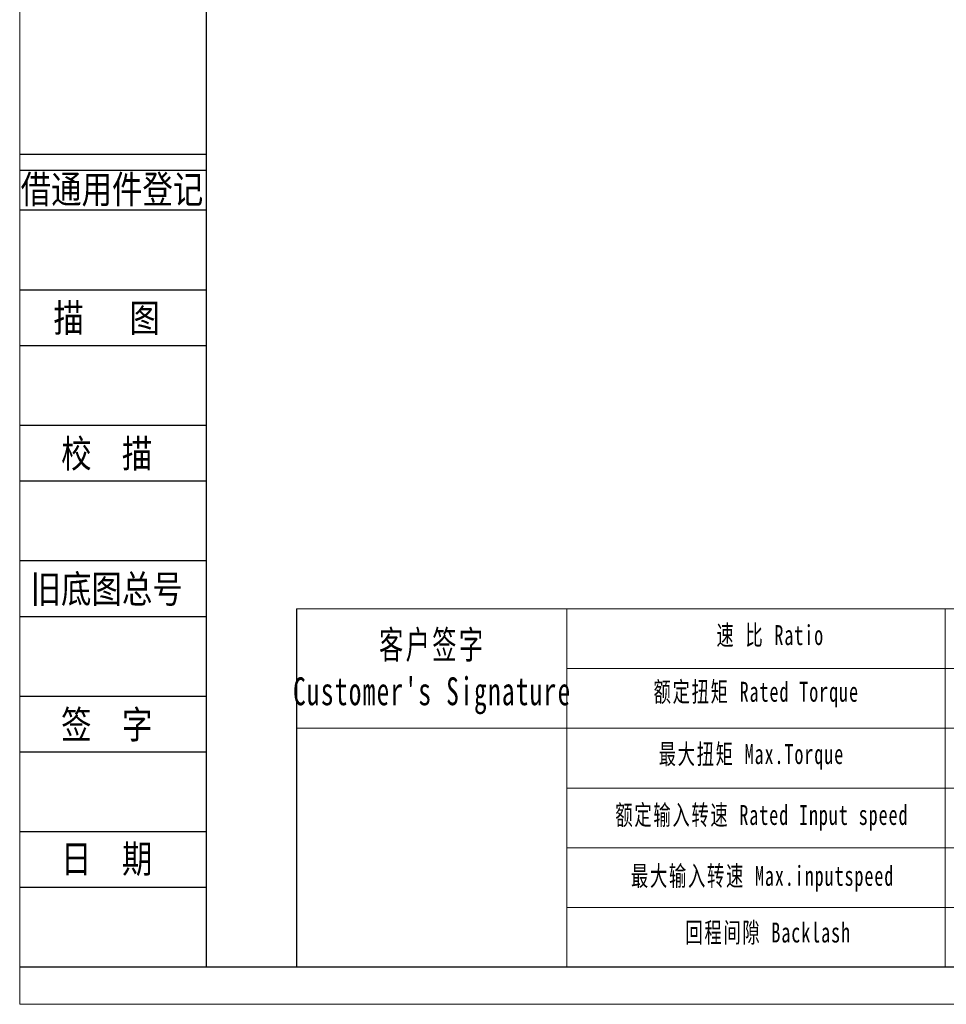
# Model space of a CAD drawing. Header units: millimetres. Extents: x 0 to 936, y 0 to 662.
# Tile 1 of 8: x 0 to 277, y 0 to 294. Entities that reach past the tile are written whole.
import ezdxf
from ezdxf.enums import TextEntityAlignment as Align

# ---------------------------------------------------------------- set-up
doc = ezdxf.new("R2010")
doc.units = ezdxf.units.MM
doc.header["$LTSCALE"] = 15
doc.layers.get('0').update_dxf_attribs({"lineweight": 18})
for name, color, linetype in [('2细线层', 4, 'Continuous'), ('6文字层', 3, 'Continuous'), ('7标注层', 4, 'Continuous')]:
    doc.layers.add(name, color=color, linetype=linetype)
doc.layers.add('SLD-0', color=7, linetype='Continuous', lineweight=18)
doc.layers.add('图框_外框线', color=7, linetype='Continuous', lineweight=18)
doc.styles.add('宋体', font='txt', dxfattribs={"width": 0.8})
doc.styles.add('标准', font='txt', dxfattribs={"width": 0.667})

msp = doc.modelspace()

# ---------------------------------------------------------------- linework, layer by layer
for p, q in [((163.4, 118.12), (163.4, 11.13)), ((276.34, 118.12), (276.34, 11.13))]:
    msp.add_line(p, q)
at = {"layer": '2细线层'}
for p, q in [((0.02, 253.83), (55.72, 253.83)), ((0.02, 249.07), (55.72, 249.07)), ((0.02, 237.17), (55.72, 237.17)), ((0.02, 213.38), (55.72, 213.38)), ((0.02, 196.73), (55.72, 196.73)), ((0.02, 172.93), (55.72, 172.93)), ((0.02, 156.28), (55.72, 156.28)), ((0.02, 132.49), (55.72, 132.49)), ((0.02, 115.83), (55.72, 115.83)), ((0.02, 92.04), (55.72, 92.04)), ((0.02, 75.38), (55.72, 75.38)), ((0.02, 51.59), (55.72, 51.59)), ((0.02, 34.94), (55.72, 34.94)), ((0.02, 11.14), (55.72, 11.14))]:
    msp.add_line(p, q, dxfattribs=at)
at = {"layer": '7标注层', "color": 0}
msp.add_line((82.69, 118.12), (82.69, 11.14), dxfattribs=at)
at = {"layer": '图框_外框线'}
for p, q in [((82.69, 118.12), (924.92, 118.12)), ((163.4, 100.27), (636.75, 100.27)), ((82.69, 82.42), (924.92, 82.42)), ((163.4, 64.57), (924.92, 64.57)), ((163.4, 46.72), (924.92, 46.72)), ((163.4, 28.88), (924.92, 28.88))]:
    msp.add_line(p, q, dxfattribs=at)
at = {"layer": '图框_外框线', "color": 3}
msp.add_lwpolyline([(0, 0), (936.06, 0), (936.06, 661.93), (0, 661.93)], close=True, dxfattribs=at)
at = {"layer": '图框_外框线', "color": 3, "lineweight": 25}
msp.add_lwpolyline([(55.72, 11.14), (924.92, 11.14), (924.92, 650.79), (55.72, 650.79)], close=True, dxfattribs=at)

# ---------------------------------------------------------------- texts
at = {"layer": '6文字层', "color": 3, "style": '宋体', "width": 0.8}
for s, p in [('借通用件登记', (27.56, 243.44)), ('描   图', (25.98, 205.05)), ('校  描', (25.98, 164.61)), ('旧底图总号', (25.98, 124.16)), ('签  字', (25.98, 83.71)), ('日  期', (25.99, 43.5))]:
    msp.add_text(s, height=8.327, dxfattribs=at).set_placement(p, align=Align.MIDDLE)
at = {"layer": 'SLD-0', "color": 1, "attachment_point": 2, "style": '标准'}
for s, insert, char_height, width in [("\\T1.1;客户签字\\PCustomer's Signature", (123.18, 111.52), 8.3298, 103.6232), ('\\T1.1;速 比 Ratio', (224.1, 113.21), 5.9498, 48.6156), ('\\T1.1;额定扭矩 Rated Torque', (219.92, 96.29), 5.9498, 105.6378), ('\\T1.1;最大扭矩 Max.Torque', (218.46, 77.69), 5.9498, 70.2319), ('\\T1.1;额定输入转速 Rated Input speed', (221.59, 59.51), 5.9498, 93.3729), ('\\T1.1;最大输入转速 Max.inputspeed ', (221.8, 41.33), 5.9498, 93.9123), ('\\T1.1;回程间隙 Backlash', (223.47, 24.41), 5.9498, 76.1481)]:
    msp.add_mtext(s, dxfattribs=dict(at, insert=insert, char_height=char_height, width=width))

doc.saveas('drawing.dxf')
